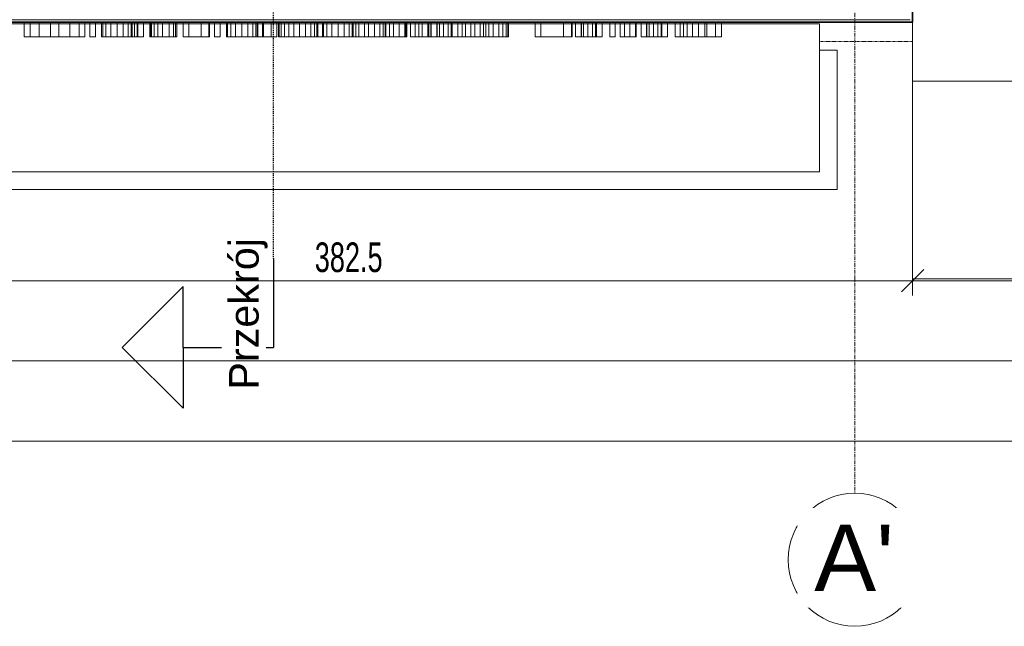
# Model space of a CAD drawing. Header units: centimetres. Extents: x 376 to 6517, y 1901 to 66534.
# Tile 33 of 105: x 1898 to 2230, y 65304 to 65509. Entities that reach past the tile are written whole.
import ezdxf

# ---------------------------------------------------------------- set-up
doc = ezdxf.new("R2010")
doc.units = ezdxf.units.CM
for name, pattern in [('__FK_przerywana', [0.32004, 0.16002, -0.16002]), ('Kreska', [0.635, 0.3175, -0.3175]), ('Linia siatki', [2.2225, 1.27, -0.3175, 0.3175, -0.3175])]:
    doc.linetypes.add(name, pattern=pattern)
for name, color, linetype, lineweight in [('A-ANNO-DIMS', 7, 'Continuous', 5), ('A-ANNO-DIMS-50', 7, 'Continuous', 5), ('A-DETL-MBND', 7, 'Continuous', 5), ('A-FLOR', 7, 'Continuous', 5), ('A-FLOR-LEVL', 7, 'Continuous', 5), ('A-GENM', 7, 'Continuous', 5), ('A-WALL', 7, 'Continuous', 35), ('G-ANNO-SYMB', 7, 'Continuous', 5), ('S-GRID', 7, 'Continuous', 5), ('S-GRID-IDEN', 7, 'Continuous', 5)]:
    doc.layers.add(name, color=color, linetype=linetype, lineweight=lineweight)
doc.styles.add('Arial Narrow_1', font='ARIALN.TTF', dxfattribs={"width": 0.8, "height": 10})
doc.styles.add('Arial_1', font='arial.ttf', dxfattribs={"height": 10})
doc.styles.add('Arial_2', font='arial.ttf', dxfattribs={"height": 22.5})
doc.dimstyles.new('standard_wielkość_otworów', dxfattribs={"dimscale": 30.48, "dimtxt": 10.23431, "dimasz": 0.246063, "dimexe": 0.164042, "dimexo": 0.0625, "dimgap": 0, "dimtad": 1, "dimdec": 1, "dimrnd": 0.5, "dimdsep": 46, "dimtxsty": 'Arial Narrow_1', "dimblk1": 'OBLIQUE', "dimblk2": 'OBLIQUE', "dimsah": 1, "dimcen": 0.09, "dimazin": 0, "dimtfac": 1, "dimtdec": 4, "dimtix": 1, "dimtmove": 0, "dimatfit": 3, "dimfxl": 0.164042, "dimfxlon": 1, "dimtvp": 1, "dimtolj": 1, "dimtzin": 0, "dimarcsym": 2})

# ---------------------------------------------------------------- blocks, each defined once
blk = doc.blocks.new('Przekrój - znacznik przekroju strzałka-605084-__-00_00 Przyziemie PB')
at = {"layer": 'G-ANNO-SYMB', "color": 3, "lineweight": 25, "true_color": 0x00ff00}
for p, q in [((-0.6, 1.0216), (-1.011, 0.6106)), ((-0.6, 1.0216), (-0.189, 0.6106)), ((-0.6, 0.6106), (-1.011, 0.6106)), ((-0.6, 0.6106), (-0.6, 0)), ((-0.6, 0.6106), (-0.189, 0.6106)), ((0, 0), (-0.6, 0))]:
    blk.add_line(p, q, dxfattribs=at)
blk = doc.blocks.new('DIMBLOCK7-__-00_00 Przyziemie PB')
at = {"layer": 'A-ANNO-DIMS-50', "color": 250, "true_color": 0x303030}
for p, q in [((1836.05, 65393.66), (1836.05, 65398.66)), ((1836.05, 65393.66), (1839.8, 65397.41)), ((2920.95, 65393.66), (2920.95, 65398.66)), ((2920.95, 65393.66), (2924.7, 65397.41)), ((1836.05, 65393.66), (1832.3, 65389.91)), ((1836.05, 65393.66), (2920.95, 65393.66)), ((1836.05, 65393.66), (1836.05, 65388.66)), ((2920.95, 65393.66), (2917.2, 65389.91)), ((2920.95, 65393.66), (2920.95, 65388.66))]:
    blk.add_line(p, q, dxfattribs=at)
at = {"layer": 'A-ANNO-DIMS-50', "color": 0, "insert": (2369.07, 65406.58), "char_height": 10, "width": 22.613, "attachment_point": 1, "line_spacing_factor": 0.974696, "style": 'Arial Narrow_1'}
blk.add_mtext('1085', dxfattribs=at)
blk = doc.blocks.new('_Oblique')
at = {"color": 0, "linetype": 'ByBlock', "lineweight": -2}
blk.add_line((-0.5, -0.5), (0.5, 0.5), dxfattribs=at)
blk = doc.blocks.new('DIMBLOCK9-__-00_00 Przyziemie PB')
at = {"layer": 'A-ANNO-DIMS-50', "color": 250, "true_color": 0x303030}
for p, q in [((1816.5, 65366.41), (1816.5, 65371.41)), ((1816.5, 65366.41), (1820.25, 65370.16)), ((2940.5, 65366.41), (2940.5, 65371.41)), ((2940.5, 65366.41), (2944.25, 65370.16)), ((1816.5, 65366.41), (1812.75, 65362.66)), ((1816.5, 65366.41), (2940.5, 65366.41)), ((1816.5, 65366.41), (1816.5, 65361.41)), ((2940.5, 65366.41), (2936.75, 65362.66)), ((2940.5, 65366.41), (2940.5, 65361.41))]:
    blk.add_line(p, q, dxfattribs=at)
at = {"layer": 'A-ANNO-DIMS-50', "color": 0, "insert": (2369.07, 65379.33), "char_height": 10, "width": 22.613, "attachment_point": 1, "line_spacing_factor": 0.974696, "style": 'Arial Narrow_1'}
blk.add_mtext('1124', dxfattribs=at)
blk = doc.blocks.new('DIMBLOCK29-__-00_00 Przyziemie PB')
at = {"layer": 'A-ANNO-DIMS-50', "color": 250, "true_color": 0x303030}
for p, q in [((1816.5, 65420.67), (1816.5, 65425.67)), ((2199.15, 65420.67), (2199.15, 65425.67)), ((1816.5, 65420.67), (1820.25, 65424.42)), ((2199.15, 65420.67), (2202.9, 65424.42)), ((1816.5, 65420.67), (1812.75, 65416.92)), ((1816.5, 65420.67), (2199.15, 65420.67)), ((1816.5, 65420.67), (1816.5, 65415.67)), ((2199.15, 65420.67), (2195.4, 65416.92)), ((2199.15, 65420.67), (2199.15, 65415.67))]:
    blk.add_line(p, q, dxfattribs=at)
at = {"layer": 'A-ANNO-DIMS-50', "color": 0, "insert": (1997.18, 65433.6), "char_height": 10, "width": 25.537, "attachment_point": 1, "line_spacing_factor": 0.974696, "style": 'Arial Narrow_1'}
blk.add_mtext('382.5', dxfattribs=at)
blk = doc.blocks.new('DIMBLOCK30-__-00_00 Przyziemie PB')
at = {"layer": 'A-ANNO-DIMS-50', "color": 250, "true_color": 0x303030}
for p, q in [((2199.15, 65420.67), (2199.15, 65425.67)), ((2444.85, 65420.67), (2444.85, 65425.67)), ((2199.15, 65420.67), (2202.9, 65424.42)), ((2444.85, 65420.67), (2448.6, 65424.42)), ((2199.15, 65420.67), (2195.4, 65416.92)), ((2199.15, 65420.67), (2444.85, 65420.67)), ((2199.15, 65420.67), (2199.15, 65415.67)), ((2444.85, 65420.67), (2441.1, 65416.92)), ((2444.85, 65420.67), (2444.85, 65415.67))]:
    blk.add_line(p, q, dxfattribs=at)
at = {"layer": 'A-ANNO-DIMS-50', "color": 0, "insert": (2311.36, 65433.6), "char_height": 10, "width": 25.537, "attachment_point": 1, "line_spacing_factor": 0.974696, "style": 'Arial Narrow_1'}
blk.add_mtext('245.5', dxfattribs=at)
blk = doc.blocks.new('Siatka - M_Symbol siatki - okrąg mniejszy-7853319-__-00_00 Przyziemie PB')
at = {"layer": 'S-GRID-IDEN'}
blk.add_circle((0, 0), 0.45, dxfattribs=at)

msp = doc.modelspace()

# ---------------------------------------------------------------- linework, layer by layer
at = {"layer": 'A-DETL-MBND', "linetype": '__FK_przerywana'}
msp.add_line((2167.65, 65501.46), (2199.15, 65501.46), dxfattribs=at)
at = {"layer": 'A-FLOR'}
for p, q in [((2167.65, 65507.51), (1815.45, 65507.51)), ((2167.65, 65498.51), (2167.65, 65507.51)), ((2199.15, 65508.06), (2199.15, 65488.06)), ((2199.15, 65488.06), (2444.85, 65488.06))]:
    msp.add_line(p, q, dxfattribs=at)
at = {"layer": 'A-FLOR-LEVL'}
for p, q in [((2444.85, 65488.06), (2199.15, 65488.06)), ((2199.15, 65421.36), (2199.15, 65488.06)), ((2444.85, 65421.36), (2199.15, 65421.36))]:
    msp.add_line(p, q, dxfattribs=at)
at = {"layer": 'A-GENM', "color": 253, "true_color": 0xaaaaaa}
for p, q in [((1899.04, 65508.06), (1900.99, 65508.06)), ((1899.04, 65508.06), (1899.04, 65503.06)), ((1900.99, 65508.06), (1903.37, 65508.06)), ((1900.99, 65508.06), (1900.99, 65503.06)), ((1903.37, 65508.06), (1904.11, 65508.06)), ((1904.11, 65508.06), (1904.89, 65508.06)), ((1904.11, 65508.06), (1904.11, 65503.06)), ((1904.89, 65508.06), (1907.88, 65508.06)), ((1907.88, 65508.06), (1910.68, 65508.06)), ((1907.88, 65508.06), (1907.88, 65503.06)), ((1910.68, 65508.06), (1912.85, 65508.06)), ((1910.68, 65508.06), (1910.68, 65503.06)), ((1912.85, 65508.06), (1914.47, 65508.06)), ((1914.47, 65508.06), (1915.18, 65508.06)), ((1914.47, 65508.06), (1914.47, 65503.06)), ((1915.18, 65508.06), (1917.59, 65508.06)), ((1917.59, 65508.06), (1919.53, 65508.06)), ((1917.59, 65508.06), (1917.59, 65503.06)), ((1919.53, 65508.06), (1919.53, 65503.06)), ((1921.18, 65508.06), (1923.06, 65508.06)), ((1921.18, 65508.06), (1921.18, 65503.06)), ((1923.06, 65508.06), (1923.06, 65503.06)), ((1925.18, 65508.06), (1925.54, 65508.06)), ((1925.18, 65508.06), (1925.18, 65503.06)), ((1925.54, 65508.06), (1926.64, 65508.06)), ((1925.54, 65508.06), (1925.54, 65503.06)), ((1926.64, 65508.06), (1928.32, 65508.06)), ((1926.64, 65508.06), (1926.64, 65503.06)), ((1928.32, 65508.06), (1930.43, 65508.06)), ((1928.32, 65508.06), (1928.32, 65503.06)), ((1930.43, 65508.06), (1932.47, 65508.06)), ((1930.43, 65508.06), (1930.43, 65503.06)), ((1932.47, 65508.06), (1934.11, 65508.06)), ((1932.47, 65508.06), (1932.47, 65503.06)), ((1934.11, 65508.06), (1935.18, 65508.06)), ((1934.11, 65508.06), (1934.11, 65503.06)), ((1935.18, 65508.06), (1935.54, 65508.06)), ((1935.18, 65508.06), (1935.18, 65503.06)), ((1935.54, 65508.06), (1936.31, 65508.06)), ((1935.54, 65508.06), (1935.54, 65503.06)), ((1936.31, 65508.06), (1937.15, 65508.06)), ((1936.31, 65508.06), (1936.31, 65503.06)), ((1937.15, 65508.06), (1937.42, 65508.06)), ((1937.15, 65508.06), (1937.15, 65503.06)), ((1937.42, 65508.06), (1939.31, 65508.06)), ((1937.42, 65508.06), (1937.42, 65503.06)), ((1939.31, 65508.06), (1939.31, 65503.06)), ((1941.42, 65508.06), (1941.66, 65508.06)), ((1941.42, 65508.06), (1941.42, 65503.06)), ((1941.66, 65508.06), (1942, 65508.06)), ((1941.66, 65508.06), (1941.66, 65503.06)), ((1942, 65508.06), (1942.92, 65508.06)), ((1942, 65508.06), (1942, 65503.06)), ((1942.92, 65508.06), (1944.12, 65508.06)), ((1942.92, 65508.06), (1942.92, 65503.06)), ((1944.12, 65508.06), (1945.74, 65508.06)), ((1944.12, 65508.06), (1944.12, 65503.06)), ((1945.74, 65508.06), (1948.03, 65508.06)), ((1945.74, 65508.06), (1945.74, 65503.06)), ((1948.03, 65508.06), (1949.49, 65508.06)), ((1948.03, 65508.06), (1948.03, 65503.06)), ((1949.49, 65508.06), (1950.14, 65508.06)), ((1949.49, 65508.06), (1949.49, 65503.06)), ((1950.14, 65508.06), (1950.61, 65508.06)), ((1950.14, 65508.06), (1950.14, 65503.06)), ((1950.14, 65508.06), (1950.14, 65503.06)), ((1950.61, 65508.06), (1950.61, 65503.06)), ((1952.73, 65508.06), (1954.61, 65508.06)), ((1952.73, 65508.06), (1952.73, 65503.06)), ((1954.61, 65508.06), (1958.83, 65508.06)), ((1954.61, 65508.06), (1954.61, 65503.06)), ((1958.83, 65508.06), (1961.44, 65508.06)), ((1958.83, 65508.06), (1958.83, 65503.06)), ((1961.44, 65508.06), (1961.67, 65508.06)), ((1961.44, 65508.06), (1961.44, 65503.06)), ((1961.67, 65508.06), (1961.67, 65503.06)), ((1963.32, 65508.06), (1965.2, 65508.06)), ((1963.32, 65508.06), (1963.32, 65503.06)), ((1965.2, 65508.06), (1965.2, 65503.06)), ((1967.32, 65508.06), (1967.69, 65508.06)), ((1967.32, 65508.06), (1967.32, 65503.06)), ((1967.69, 65508.06), (1968.78, 65508.06)), ((1967.69, 65508.06), (1967.69, 65503.06)), ((1968.78, 65508.06), (1970.46, 65508.06)), ((1968.78, 65508.06), (1968.78, 65503.06)), ((1970.46, 65508.06), (1972.57, 65508.06)), ((1970.46, 65508.06), (1970.46, 65503.06)), ((1972.57, 65508.06), (1974.62, 65508.06)), ((1972.57, 65508.06), (1972.57, 65503.06)), ((1974.62, 65508.06), (1976.25, 65508.06)), ((1974.62, 65508.06), (1974.62, 65503.06)), ((1976.25, 65508.06), (1977.33, 65508.06)), ((1976.25, 65508.06), (1976.25, 65503.06)), ((1977.33, 65508.06), (1977.68, 65508.06)), ((1977.33, 65508.06), (1977.33, 65503.06)), ((1977.68, 65508.06), (1977.68, 65503.06)), ((1977.68, 65508.06), (1977.99, 65508.06)), ((1977.99, 65508.06), (1979.5, 65508.06)), ((1977.99, 65508.06), (1977.99, 65503.06)), ((1979.5, 65508.06), (1979.92, 65508.06)), ((1979.5, 65508.06), (1979.5, 65503.06)), ((1979.92, 65508.06), (1980.52, 65508.06)), ((1979.92, 65508.06), (1979.92, 65503.06)), ((1980.52, 65508.06), (1982.43, 65508.06)), ((1982.43, 65508.06), (1984.39, 65508.06)), ((1982.43, 65508.06), (1982.43, 65503.06)), ((1984.39, 65508.06), (1984.39, 65503.06)), ((1984.98, 65508.06), (1985.21, 65508.06)), ((1984.98, 65508.06), (1984.98, 65503.06)), ((1985.21, 65508.06), (1985.87, 65508.06)), ((1985.21, 65508.06), (1985.21, 65503.06)), ((1985.87, 65508.06), (1986.95, 65508.06)), ((1985.87, 65508.06), (1985.87, 65503.06)), ((1986.95, 65508.06), (1988.41, 65508.06)), ((1986.95, 65508.06), (1986.95, 65503.06)), ((1988.41, 65508.06), (1990.14, 65508.06)), ((1988.41, 65508.06), (1988.41, 65503.06)), ((1990.14, 65508.06), (1992.03, 65508.06)), ((1990.14, 65508.06), (1990.14, 65503.06)), ((1992.03, 65508.06), (1994.1, 65508.06)), ((1992.03, 65508.06), (1992.03, 65503.06)), ((1994.1, 65508.06), (1995.8, 65508.06)), ((1994.1, 65508.06), (1994.1, 65503.06)), ((1995.8, 65508.06), (1997.1, 65508.06)), ((1995.8, 65508.06), (1995.8, 65503.06)), ((1997.1, 65508.06), (1997.93, 65508.06)), ((1997.1, 65508.06), (1997.1, 65503.06)), ((1997.93, 65508.06), (1998.17, 65508.06)), ((1997.93, 65508.06), (1997.93, 65503.06)), ((1998.17, 65508.06), (1998.17, 65503.06)), ((1998.17, 65508.06), (1999.82, 65508.06)), ((1999.82, 65508.06), (2000.18, 65508.06)), ((1999.82, 65508.06), (1999.82, 65503.06)), ((2000.18, 65508.06), (2001.28, 65508.06)), ((2000.18, 65508.06), (2000.18, 65503.06)), ((2001.28, 65508.06), (2002.95, 65508.06)), ((2001.28, 65508.06), (2001.28, 65503.06)), ((2002.95, 65508.06), (2005.06, 65508.06)), ((2002.95, 65508.06), (2002.95, 65503.06)), ((2005.06, 65508.06), (2007.11, 65508.06)), ((2005.06, 65508.06), (2005.06, 65503.06)), ((2007.11, 65508.06), (2008.75, 65508.06)), ((2007.11, 65508.06), (2007.11, 65503.06)), ((2008.75, 65508.06), (2009.82, 65508.06)), ((2008.75, 65508.06), (2008.75, 65503.06)), ((2009.82, 65508.06), (2010.17, 65508.06)), ((2009.82, 65508.06), (2009.82, 65503.06)), ((2010.17, 65508.06), (2010.17, 65503.06)), ((2010.17, 65508.06), (2011.01, 65508.06)), ((2011.01, 65508.06), (2012.06, 65508.06)), ((2011.01, 65508.06), (2011.01, 65503.06)), ((2012.06, 65508.06), (2013.94, 65508.06)), ((2012.06, 65508.06), (2012.06, 65503.06)), ((2013.94, 65508.06), (2015.38, 65508.06)), ((2013.94, 65508.06), (2013.94, 65503.06)), ((2015.38, 65508.06), (2017.35, 65508.06)), ((2015.38, 65508.06), (2015.38, 65503.06)), ((2017.35, 65508.06), (2019.13, 65508.06)), ((2017.35, 65503.06), (2017.35, 65508.06)), ((2019.13, 65508.06), (2020.34, 65508.06)), ((2019.13, 65508.06), (2019.13, 65503.06)), ((2020.34, 65508.06), (2020.91, 65508.06)), ((2020.34, 65508.06), (2020.34, 65503.06)), ((2020.91, 65508.06), (2021.01, 65508.06)), ((2020.91, 65508.06), (2020.91, 65503.06)), ((2021.01, 65508.06), (2021.24, 65508.06)), ((2021.01, 65508.06), (2021.01, 65503.06)), ((2021.24, 65508.06), (2022.42, 65508.06)), ((2021.24, 65508.06), (2021.24, 65503.06)), ((2022.42, 65508.06), (2023.83, 65508.06)), ((2022.42, 65508.06), (2022.42, 65503.06)), ((2023.83, 65508.06), (2025.71, 65508.06)), ((2023.83, 65508.06), (2023.83, 65503.06)), ((2025.71, 65508.06), (2027.6, 65508.06)), ((2025.71, 65508.06), (2025.71, 65503.06)), ((2027.6, 65508.06), (2027.83, 65508.06)), ((2027.6, 65508.06), (2027.6, 65503.06)), ((2027.83, 65508.06), (2027.83, 65503.06)), ((2027.83, 65508.06), (2028.2, 65508.06)), ((2028.2, 65508.06), (2028.3, 65508.06)), ((2028.2, 65508.06), (2028.2, 65503.06)), ((2028.3, 65508.06), (2028.3, 65503.06)), ((2029.48, 65508.06), (2031.13, 65508.06)), ((2029.48, 65508.06), (2029.48, 65503.06)), ((2031.13, 65508.06), (2032.3, 65508.06)), ((2031.13, 65508.06), (2031.13, 65503.06)), ((2032.3, 65508.06), (2033.48, 65508.06)), ((2032.3, 65508.06), (2032.3, 65503.06)), ((2033.48, 65508.06), (2035.37, 65508.06)), ((2033.48, 65508.06), (2033.48, 65503.06)), ((2035.37, 65508.06), (2035.71, 65508.06)), ((2035.37, 65508.06), (2035.37, 65503.06)), ((2035.71, 65508.06), (2036.43, 65508.06)), ((2035.71, 65508.06), (2035.71, 65503.06)), ((2036.43, 65508.06), (2036.54, 65508.06)), ((2036.43, 65508.06), (2036.43, 65503.06)), ((2036.54, 65508.06), (2038.43, 65508.06)), ((2036.54, 65508.06), (2036.54, 65503.06)), ((2038.43, 65508.06), (2038.54, 65508.06)), ((2038.43, 65508.06), (2038.43, 65503.06)), ((2038.54, 65508.06), (2039.29, 65508.06)), ((2038.54, 65508.06), (2038.54, 65503.06)), ((2039.29, 65508.06), (2040.69, 65508.06)), ((2039.29, 65508.06), (2039.29, 65503.06)), ((2040.69, 65508.06), (2042.26, 65508.06)), ((2040.69, 65508.06), (2040.69, 65503.06)), ((2042.26, 65508.06), (2043.3, 65508.06)), ((2042.26, 65508.06), (2042.26, 65503.06)), ((2043.3, 65508.06), (2043.61, 65508.06)), ((2043.3, 65508.06), (2043.3, 65503.06)), ((2043.61, 65508.06), (2045.49, 65508.06)), ((2043.61, 65508.06), (2043.61, 65503.06)), ((2045.49, 65508.06), (2047.01, 65508.06)), ((2045.49, 65508.06), (2045.49, 65503.06)), ((2047.01, 65508.06), (2048.08, 65508.06)), ((2047.01, 65508.06), (2047.01, 65503.06)), ((2048.08, 65508.06), (2049.96, 65508.06)), ((2048.08, 65508.06), (2048.08, 65503.06)), ((2049.96, 65508.06), (2051.26, 65508.06)), ((2049.96, 65508.06), (2049.96, 65503.06)), ((2051.26, 65508.06), (2053.1, 65508.06)), ((2051.26, 65508.06), (2051.26, 65503.06)), ((2053.1, 65508.06), (2054.15, 65508.06)), ((2053.1, 65508.06), (2053.1, 65503.06)), ((2054.15, 65508.06), (2054.99, 65508.06)), ((2054.15, 65508.06), (2054.15, 65503.06)), ((2054.99, 65508.06), (2056.03, 65508.06)), ((2054.99, 65508.06), (2054.99, 65503.06)), ((2056.03, 65508.06), (2057.5, 65508.06)), ((2056.03, 65508.06), (2056.03, 65503.06)), ((2057.5, 65508.06), (2059.35, 65508.06)), ((2057.5, 65508.06), (2057.5, 65503.06)), ((2059.35, 65508.06), (2060.77, 65508.06)), ((2059.35, 65508.06), (2059.35, 65503.06)), ((2060.77, 65508.06), (2061.82, 65508.06)), ((2060.77, 65508.06), (2060.77, 65503.06)), ((2061.82, 65508.06), (2062.46, 65508.06)), ((2061.82, 65503.06), (2061.82, 65508.06)), ((2062.46, 65508.06), (2062.68, 65508.06)), ((2062.46, 65508.06), (2062.46, 65503.06)), ((2062.68, 65508.06), (2062.68, 65503.06)), ((2071.63, 65508.06), (2073.51, 65508.06)), ((2071.63, 65508.06), (2071.63, 65503.06)), ((2073.51, 65508.06), (2081.23, 65508.06)), ((2073.51, 65508.06), (2073.51, 65503.06)), ((2081.23, 65508.06), (2083.87, 65508.06)), ((2081.23, 65508.06), (2081.23, 65503.06)), ((2083.87, 65508.06), (2084.1, 65508.06)), ((2083.87, 65508.06), (2083.87, 65503.06)), ((2084.1, 65508.06), (2084.1, 65503.06)), ((2085.28, 65508.06), (2087.17, 65508.06)), ((2085.28, 65508.06), (2085.28, 65503.06)), ((2087.17, 65508.06), (2087.28, 65508.06)), ((2087.17, 65508.06), (2087.17, 65503.06)), ((2087.28, 65508.06), (2088.02, 65508.06)), ((2087.28, 65508.06), (2087.28, 65503.06)), ((2088.02, 65508.06), (2089.43, 65508.06)), ((2088.02, 65508.06), (2088.02, 65503.06)), ((2089.43, 65508.06), (2091, 65508.06)), ((2089.43, 65508.06), (2089.43, 65503.06)), ((2091, 65508.06), (2092.04, 65508.06)), ((2091, 65508.06), (2091, 65503.06)), ((2092.04, 65508.06), (2092.34, 65508.06)), ((2092.04, 65508.06), (2092.04, 65503.06)), ((2092.34, 65508.06), (2094.23, 65508.06)), ((2092.34, 65508.06), (2092.34, 65503.06)), ((2094.23, 65508.06), (2094.23, 65503.06)), ((2096.82, 65508.06), (2098.7, 65508.06)), ((2096.82, 65508.06), (2096.82, 65503.06)), ((2098.7, 65508.06), (2098.7, 65503.06)), ((2100.35, 65508.06), (2101.76, 65508.06)), ((2100.35, 65508.06), (2100.35, 65503.06)), ((2101.76, 65508.06), (2103.65, 65508.06)), ((2101.76, 65508.06), (2101.76, 65503.06)), ((2103.65, 65508.06), (2105.53, 65508.06)), ((2103.65, 65508.06), (2103.65, 65503.06)), ((2105.53, 65508.06), (2105.77, 65508.06)), ((2105.53, 65508.06), (2105.53, 65503.06)), ((2105.77, 65508.06), (2105.77, 65503.06)), ((2107.41, 65508.06), (2109.3, 65508.06)), ((2107.41, 65508.06), (2107.41, 65503.06)), ((2109.3, 65508.06), (2109.41, 65508.06)), ((2109.3, 65508.06), (2109.3, 65503.06)), ((2109.41, 65508.06), (2110.16, 65508.06)), ((2109.41, 65508.06), (2109.41, 65503.06)), ((2110.16, 65508.06), (2111.56, 65508.06)), ((2110.16, 65508.06), (2110.16, 65503.06)), ((2111.56, 65508.06), (2113.13, 65508.06)), ((2111.56, 65508.06), (2111.56, 65503.06)), ((2113.13, 65508.06), (2114.17, 65508.06)), ((2113.13, 65508.06), (2113.13, 65503.06)), ((2114.17, 65508.06), (2114.48, 65508.06)), ((2114.17, 65508.06), (2114.17, 65503.06)), ((2114.48, 65508.06), (2116.36, 65508.06)), ((2114.48, 65508.06), (2114.48, 65503.06)), ((2116.36, 65508.06), (2116.36, 65503.06)), ((2118.95, 65508.06), (2120.6, 65508.06)), ((2118.95, 65508.06), (2118.95, 65503.06)), ((2120.6, 65508.06), (2121.77, 65508.06)), ((2120.6, 65508.06), (2120.6, 65503.06)), ((2121.77, 65508.06), (2122.95, 65508.06)), ((2121.77, 65508.06), (2121.77, 65503.06)), ((2122.95, 65508.06), (2124.84, 65508.06)), ((2122.95, 65508.06), (2122.95, 65503.06)), ((2124.84, 65508.06), (2126.82, 65508.06)), ((2124.84, 65508.06), (2124.84, 65503.06)), ((2126.82, 65508.06), (2128.95, 65508.06)), ((2126.82, 65508.06), (2126.82, 65503.06)), ((2128.95, 65508.06), (2129.68, 65508.06)), ((2128.95, 65508.06), (2128.95, 65503.06)), ((2129.68, 65508.06), (2130.42, 65508.06)), ((2129.68, 65508.06), (2129.68, 65503.06)), ((2130.42, 65508.06), (2132.61, 65508.06)), ((2132.61, 65508.06), (2134.58, 65508.06)), ((2132.61, 65508.06), (2132.61, 65503.06)), ((2134.58, 65508.06), (2134.58, 65503.06)), ((1900.99, 65503.06), (1899.04, 65503.06)), ((1903.37, 65503.06), (1900.99, 65503.06)), ((1904.11, 65503.06), (1903.37, 65503.06)), ((1904.89, 65503.06), (1904.11, 65503.06)), ((1907.88, 65503.06), (1904.89, 65503.06)), ((1910.68, 65503.06), (1907.88, 65503.06)), ((1912.85, 65503.06), (1910.68, 65503.06)), ((1914.47, 65503.06), (1912.85, 65503.06)), ((1915.18, 65503.06), (1914.47, 65503.06)), ((1917.59, 65503.06), (1915.18, 65503.06)), ((1919.53, 65503.06), (1917.59, 65503.06)), ((1923.06, 65503.06), (1921.18, 65503.06)), ((1925.54, 65503.06), (1925.18, 65503.06)), ((1926.64, 65503.06), (1925.54, 65503.06)), ((1928.32, 65503.06), (1926.64, 65503.06)), ((1930.43, 65503.06), (1928.32, 65503.06)), ((1932.47, 65503.06), (1930.43, 65503.06)), ((1934.11, 65503.06), (1932.47, 65503.06)), ((1935.18, 65503.06), (1934.11, 65503.06)), ((1935.54, 65503.06), (1935.18, 65503.06)), ((1936.31, 65503.06), (1935.54, 65503.06)), ((1937.15, 65503.06), (1936.31, 65503.06)), ((1937.42, 65503.06), (1937.15, 65503.06)), ((1939.31, 65503.06), (1937.42, 65503.06)), ((1941.66, 65503.06), (1941.42, 65503.06)), ((1942, 65503.06), (1941.66, 65503.06)), ((1942.92, 65503.06), (1942, 65503.06)), ((1944.12, 65503.06), (1942.92, 65503.06)), ((1945.74, 65503.06), (1944.12, 65503.06)), ((1948.03, 65503.06), (1945.74, 65503.06)), ((1949.49, 65503.06), (1948.03, 65503.06)), ((1950.14, 65503.06), (1949.49, 65503.06)), ((1950.61, 65503.06), (1950.14, 65503.06)), ((1954.61, 65503.06), (1952.73, 65503.06)), ((1958.83, 65503.06), (1954.61, 65503.06)), ((1961.44, 65503.06), (1958.83, 65503.06)), ((1961.67, 65503.06), (1961.44, 65503.06)), ((1965.2, 65503.06), (1963.32, 65503.06)), ((1967.69, 65503.06), (1967.32, 65503.06)), ((1968.78, 65503.06), (1967.69, 65503.06)), ((1970.46, 65503.06), (1968.78, 65503.06)), ((1972.57, 65503.06), (1970.46, 65503.06)), ((1974.62, 65503.06), (1972.57, 65503.06)), ((1976.25, 65503.06), (1974.62, 65503.06)), ((1977.33, 65503.06), (1976.25, 65503.06)), ((1977.68, 65503.06), (1977.33, 65503.06)), ((1977.99, 65503.06), (1977.68, 65503.06)), ((1979.5, 65503.06), (1977.99, 65503.06)), ((1979.92, 65503.06), (1979.5, 65503.06)), ((1980.52, 65503.06), (1979.92, 65503.06)), ((1982.43, 65503.06), (1980.52, 65503.06)), ((1984.39, 65503.06), (1982.43, 65503.06)), ((1985.21, 65503.06), (1984.98, 65503.06)), ((1985.87, 65503.06), (1985.21, 65503.06)), ((1986.95, 65503.06), (1985.87, 65503.06)), ((1988.41, 65503.06), (1986.95, 65503.06)), ((1990.14, 65503.06), (1988.41, 65503.06)), ((1992.03, 65503.06), (1990.14, 65503.06)), ((1994.1, 65503.06), (1992.03, 65503.06)), ((1995.8, 65503.06), (1994.1, 65503.06)), ((1997.1, 65503.06), (1995.8, 65503.06)), ((1997.93, 65503.06), (1997.1, 65503.06)), ((1998.17, 65503.06), (1997.93, 65503.06)), ((1999.82, 65503.06), (1998.17, 65503.06)), ((2000.18, 65503.06), (1999.82, 65503.06)), ((2001.28, 65503.06), (2000.18, 65503.06)), ((2002.95, 65503.06), (2001.28, 65503.06)), ((2005.06, 65503.06), (2002.95, 65503.06)), ((2007.11, 65503.06), (2005.06, 65503.06)), ((2008.75, 65503.06), (2007.11, 65503.06)), ((2009.82, 65503.06), (2008.75, 65503.06)), ((2010.17, 65503.06), (2009.82, 65503.06)), ((2011.01, 65503.06), (2010.17, 65503.06)), ((2012.06, 65503.06), (2011.01, 65503.06)), ((2013.94, 65503.06), (2012.06, 65503.06)), ((2015.38, 65503.06), (2013.94, 65503.06)), ((2017.35, 65503.06), (2015.38, 65503.06)), ((2019.13, 65503.06), (2017.35, 65503.06)), ((2020.34, 65503.06), (2019.13, 65503.06)), ((2020.91, 65503.06), (2020.34, 65503.06)), ((2021.01, 65503.06), (2020.91, 65503.06)), ((2021.24, 65503.06), (2021.01, 65503.06)), ((2022.42, 65503.06), (2021.24, 65503.06)), ((2023.83, 65503.06), (2022.42, 65503.06)), ((2025.71, 65503.06), (2023.83, 65503.06)), ((2027.6, 65503.06), (2025.71, 65503.06)), ((2027.83, 65503.06), (2027.6, 65503.06)), ((2028.2, 65503.06), (2027.83, 65503.06)), ((2028.3, 65503.06), (2028.2, 65503.06)), ((2031.13, 65503.06), (2029.48, 65503.06)), ((2032.3, 65503.06), (2031.13, 65503.06)), ((2033.48, 65503.06), (2032.3, 65503.06)), ((2035.37, 65503.06), (2033.48, 65503.06)), ((2035.71, 65503.06), (2035.37, 65503.06)), ((2036.43, 65503.06), (2035.71, 65503.06)), ((2036.54, 65503.06), (2036.43, 65503.06)), ((2038.43, 65503.06), (2036.54, 65503.06)), ((2038.54, 65503.06), (2038.43, 65503.06)), ((2039.29, 65503.06), (2038.54, 65503.06)), ((2040.69, 65503.06), (2039.29, 65503.06)), ((2042.26, 65503.06), (2040.69, 65503.06)), ((2043.3, 65503.06), (2042.26, 65503.06)), ((2043.61, 65503.06), (2043.3, 65503.06)), ((2045.49, 65503.06), (2043.61, 65503.06)), ((2047.01, 65503.06), (2045.49, 65503.06)), ((2048.08, 65503.06), (2047.01, 65503.06)), ((2049.96, 65503.06), (2048.08, 65503.06)), ((2051.26, 65503.06), (2049.96, 65503.06)), ((2053.1, 65503.06), (2051.26, 65503.06)), ((2054.15, 65503.06), (2053.1, 65503.06)), ((2054.99, 65503.06), (2054.15, 65503.06)), ((2056.03, 65503.06), (2054.99, 65503.06)), ((2057.5, 65503.06), (2056.03, 65503.06)), ((2059.35, 65503.06), (2057.5, 65503.06)), ((2060.77, 65503.06), (2059.35, 65503.06)), ((2061.82, 65503.06), (2060.77, 65503.06)), ((2062.46, 65503.06), (2061.82, 65503.06)), ((2062.68, 65503.06), (2062.46, 65503.06)), ((2073.51, 65503.06), (2071.63, 65503.06)), ((2081.23, 65503.06), (2073.51, 65503.06)), ((2083.87, 65503.06), (2081.23, 65503.06)), ((2084.1, 65503.06), (2083.87, 65503.06)), ((2087.17, 65503.06), (2085.28, 65503.06)), ((2087.28, 65503.06), (2087.17, 65503.06)), ((2088.02, 65503.06), (2087.28, 65503.06)), ((2089.43, 65503.06), (2088.02, 65503.06)), ((2091, 65503.06), (2089.43, 65503.06)), ((2092.04, 65503.06), (2091, 65503.06)), ((2092.34, 65503.06), (2092.04, 65503.06)), ((2094.23, 65503.06), (2092.34, 65503.06)), ((2098.7, 65503.06), (2096.82, 65503.06)), ((2101.76, 65503.06), (2100.35, 65503.06)), ((2103.65, 65503.06), (2101.76, 65503.06)), ((2105.53, 65503.06), (2103.65, 65503.06)), ((2105.77, 65503.06), (2105.53, 65503.06)), ((2109.3, 65503.06), (2107.41, 65503.06)), ((2109.41, 65503.06), (2109.3, 65503.06)), ((2110.16, 65503.06), (2109.41, 65503.06)), ((2111.56, 65503.06), (2110.16, 65503.06)), ((2113.13, 65503.06), (2111.56, 65503.06)), ((2114.17, 65503.06), (2113.13, 65503.06)), ((2114.48, 65503.06), (2114.17, 65503.06)), ((2116.36, 65503.06), (2114.48, 65503.06)), ((2120.6, 65503.06), (2118.95, 65503.06)), ((2121.77, 65503.06), (2120.6, 65503.06)), ((2122.95, 65503.06), (2121.77, 65503.06)), ((2124.84, 65503.06), (2122.95, 65503.06)), ((2126.82, 65503.06), (2124.84, 65503.06)), ((2128.95, 65503.06), (2126.82, 65503.06)), ((2129.68, 65503.06), (2128.95, 65503.06)), ((2130.42, 65503.06), (2129.68, 65503.06)), ((2132.61, 65503.06), (2130.42, 65503.06)), ((2134.58, 65503.06), (2132.61, 65503.06))]:
    msp.add_line(p, q, dxfattribs=at)
at = {"layer": 'A-WALL'}
for p, q in [((2199.15, 65508.06), (2199.15, 65638.06)), ((1816.5, 65508.06), (2199.15, 65508.06))]:
    msp.add_line(p, q, dxfattribs=at)
at = {"layer": 'A-WALL', "lineweight": 5}
for p, q in [((1817.3, 65508.86), (2198.35, 65508.86)), ((2167.65, 65457.51), (2167.65, 65498.51)), ((2167.65, 65498.51), (2173.65, 65498.51)), ((2173.65, 65498.51), (2173.65, 65451.51)), ((1765.45, 65457.51), (2167.65, 65457.51)), ((2173.65, 65451.51), (1759.45, 65451.51))]:
    msp.add_line(p, q, dxfattribs=at)
at = {"layer": 'G-ANNO-SYMB', "color": 3, "linetype": 'Kreska', "lineweight": 25, "true_color": 0x00ff00}
msp.add_line((1983.22, 65428.14), (1983.22, 66402.92), dxfattribs=at)
at = {"layer": 'S-GRID', "color": 9, "linetype": 'Linia siatki', "true_color": 0xc0c0c0}
msp.add_line((2179.6, 65713.32), (2179.6, 65348.91), dxfattribs=at)

# ---------------------------------------------------------------- block references
at = {"layer": 'G-ANNO-SYMB', "color": 3, "lineweight": 25, "true_color": 0x00ff00, "xscale": 49.99999999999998, "yscale": 49.99999999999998, "zscale": 49.99999999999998, "rotation": 90}
msp.add_blockref('Przekrój - znacznik przekroju strzałka-605084-__-00_00 Przyziemie PB', (1983.22, 65428.14), dxfattribs=at)
at = {"layer": 'S-GRID-IDEN', "xscale": 49.99999999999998, "yscale": 49.99999999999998, "zscale": 49.99999999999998, "rotation": 180}
msp.add_blockref('Siatka - M_Symbol siatki - okrąg mniejszy-7853319-__-00_00 Przyziemie PB', (2179.6, 65326.41), dxfattribs=at)

# ---------------------------------------------------------------- dimensions: what is measured, and where the dimension line sits
at = {"layer": 'A-ANNO-DIMS', "color": 250, "true_color": 0x303030}
for base, p1, p2, override, picture, middle in [((2444.85, 65420.67), (2199.15, 65425.67), (2444.85, 65425.67), {"dimpost": '<>', "dimfxl": 245.7}, 'DIMBLOCK30-__-00_00 Przyziemie PB', (2322, 65425.78)), ((2940.5, 65366.41), (1816.5, 65371.41), (2940.5, 65371.41), {"dimpost": '<>', "dimfxl": 1124}, 'DIMBLOCK9-__-00_00 Przyziemie PB', (2378.5, 65371.43))]:
    dim = msp.add_linear_dim(base=base, p1=p1, p2=p2, dimstyle='standard_wielkość_otworów', override=override, dxfattribs=at)
    dim.commit()
    dim.dimension.update_dxf_attribs({"geometry": picture, "text_midpoint": middle})

# ---------------------------------------------------------------- next in the draw order: texts
at = {"layer": 'G-ANNO-SYMB', "color": 3, "lineweight": 25, "true_color": 0x00ff00, "insert": (1968.23, 65383.86), "char_height": 10, "width": 63.3333, "attachment_point": 1, "rotation": 90, "style": 'Arial_1', "bg_fill": 3, "box_fill_scale": 1.25, "bg_fill_color": 256, "bg_fill_true_color": 13158600, "bg_fill_transparency": 0}
msp.add_mtext('Przekrój', dxfattribs=at)
at = {"layer": 'S-GRID-IDEN', "insert": (2165.88, 65338.3), "char_height": 22.5, "width": 32.8692, "attachment_point": 1, "style": 'Arial_2', "bg_fill": 3, "box_fill_scale": 1.25, "bg_fill_color": 256, "bg_fill_true_color": 13158600, "bg_fill_transparency": 0}
msp.add_mtext("A'", dxfattribs=at)

# ---------------------------------------------------------------- next in the draw order: dimensions: what is measured, and where the dimension line sits
at = {"layer": 'A-ANNO-DIMS', "color": 250, "true_color": 0x303030}
for base, p1, p2, override, picture, middle in [((2199.1470254, 65420.67378606), (1816.4970254, 65425.67378606), (2199.1470254, 65425.67378606), {"dimpost": '<>', "dimfxl": 382.65}, 'DIMBLOCK29-__-00_00 Przyziemie PB', (2007.8220254, 65425.77951597)), ((2920.95, 65393.66), (1836.05, 65398.66), (2920.95, 65398.66), {"dimpost": '<>', "dimfxl": 1084.9}, 'DIMBLOCK7-__-00_00 Przyziemie PB', (2378.5, 65398.76))]:
    dim = msp.add_linear_dim(base=base, p1=p1, p2=p2, dimstyle='standard_wielkość_otworów', override=override, dxfattribs=at)
    dim.commit()
    dim.dimension.update_dxf_attribs({"geometry": picture, "text_midpoint": middle})

doc.saveas('drawing.dxf')
